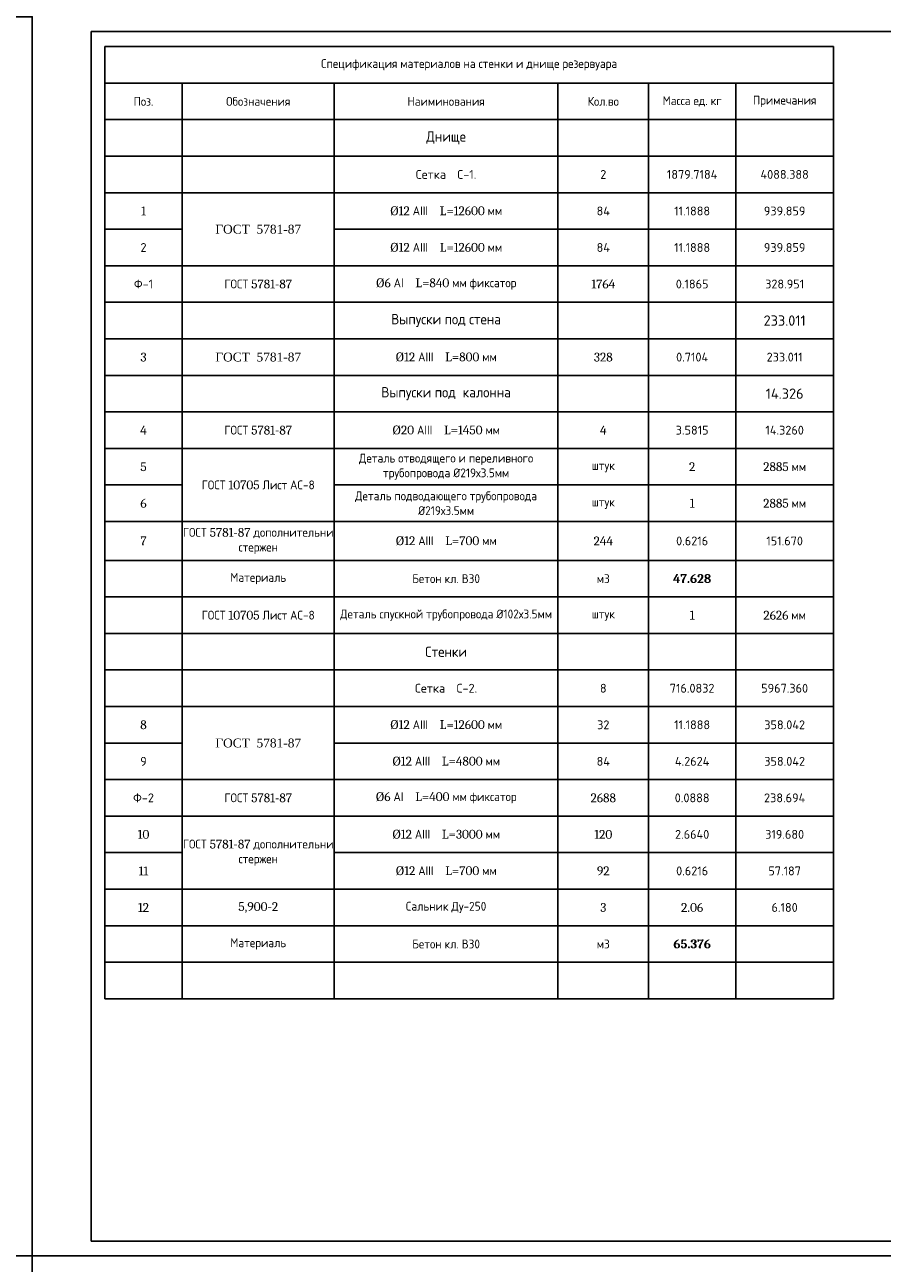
# Model space of a CAD drawing. Header units: millimetres. Extents: x -3143211 to -2549809, y 1060331 to 1341741.
# Tile 106 of 141: x -3057547 to -3028507, y 1244555 to 1286534. Entities that reach past the tile are written whole.
import ezdxf

# ---------------------------------------------------------------- set-up
doc = ezdxf.new("R2010")
doc.units = ezdxf.units.MM
for name, color, linetype in [('(002) Рамка', 7, 'Continuous'), ('размер', 34, 'Continuous'), ('шрифт', 1, 'Continuous')]:
    doc.layers.add(name, color=color, linetype=linetype)
doc.styles.get("Standard").update_dxf_attribs({"font": 'isocpeui.ttf'})

# ---------------------------------------------------------------- blocks, each defined once
blk = doc.blocks.new('*T138')
at = {"color": 0, "linetype": 'ByBlock', "lineweight": -2, "transparency": 16777216}
for p, q in [((0, 0), (24684, 0)), ((0, 0), (0, -32279)), ((24684, 0), (24684, -32279)), ((0, -1240), (24684, -1240)), ((2626, -1240), (2626, -32279)), ((7773, -1240), (7773, -32279)), ((15351, -1240), (15351, -32279)), ((18419, -1240), (18419, -32279)), ((21371, -1240), (21371, -32279)), ((0, -2479), (24684, -2479)), ((0, -3717), (24684, -3717)), ((0, -4955), (24684, -4955)), ((0, -6194), (2626, -6194)), ((7773, -6194), (24684, -6194)), ((0, -7432), (24684, -7432)), ((0, -8671), (24684, -8671)), ((0, -9909), (24684, -9909)), ((0, -11147), (24684, -11147)), ((0, -12386), (24684, -12386)), ((0, -13624), (24684, -13624)), ((0, -14862), (2626, -14862)), ((7773, -14862), (24684, -14862)), ((0, -16101), (24684, -16101)), ((0, -17418), (24684, -17418)), ((0, -18657), (24684, -18657)), ((0, -19895), (24684, -19895)), ((0, -21133), (24684, -21133)), ((0, -22372), (24684, -22372)), ((0, -23610), (2626, -23610)), ((7773, -23610), (24684, -23610)), ((0, -24848), (24684, -24848)), ((0, -26087), (24684, -26087)), ((0, -27325), (2626, -27325)), ((7773, -27325), (24684, -27325)), ((0, -28563), (24684, -28563)), ((0, -29802), (24684, -29802)), ((0, -31040), (24684, -31040)), ((0, -32279), (24684, -32279))]:
    blk.add_line(p, q, dxfattribs=at)
at = {"color": 0, "transparency": 16777216, "attachment_point": 5}
for s, insert, char_height, width in [('{\\fCambria|b0|i0|c204|p18;Спецификация материалов на стенки и днище резервуара}', (12342, -620), 300, 24680.98), ('{\\fCambria|b0|i0|c204|p18;Обозначения}', (5199, -1860), 300, 5143.49), ('{\\fCambria|b0|i0|c204|p18;Поз.}', (1313, -1860), 300, 2623.07), ('{\\fCambria|b0|i0|c204|p18;Наиминования}', (11562, -1860), 300, 7575.16), ('{\\fCambria|b0|i0|c204|p18;Кол.во}', (16885, -1860), 300, 3065.44), ('{\\fCambria|b0|i0|c204|p18;Масса ед. кг}', (19895, -1860), 300, 2949.27), ('{\\fCambria|b0|i0|c204|p18;Примечания}', (23028, -1860), 300, 3309.55), ('{\\fCambria|b1|i0|c204|p18;\\C256;Днище}', (11562, -3098), 350, 7575.16), ('{\\fISOCPEUR|b0|i0|c204|p34;\\C256;Сетка  С-1.}', (11562, -4336), 300, 7575.16), ('{\\fISOCPEUR|b0|i0|c204|p34;2}', (16885, -4336), 300, 3065.44), ('{\\fISOCPEUR|b0|i0|c204|p34;1879.7184}', (19895, -4336), 300, 2949.27), ('{\\fISOCPEUR|b0|i0|c204|p34;4088.388}', (23028, -4336), 300, 3309.55), ('{\\fCambria|b0|i0|c204|p18;1}', (1313, -5575), 300, 2623.07), ('{\\fCambria|b0|i0|c204|p18;%%C12 АIII    L=12600 мм}', (11562, -5575), 300, 7575.16), ('{\\fISOCPEUR|b0|i0|c204|p34;84}', (16885, -5575), 300, 3065.44), ('{\\fISOCPEUR|b0|i0|c204|p34;11.1888}', (19895, -5575), 300, 2949.27), ('{\\fISOCPEUR|b0|i0|c204|p34;939.859}', (23028, -5575), 300, 3309.55), ('{\\fTimes New Roman|b0|i0|c204|p18;\\C256;ГОСТ  5781-87}', (5199, -6194), 300, 5143.49), ('{\\fISOCPEUR|b0|i0|c204|p34;2}', (1313, -6813), 300, 2623.07), ('{\\fCambria|b0|i0|c204|p18;%%C12 АIII    L=12600 мм}', (11562, -6813), 300, 7575.16), ('{\\fISOCPEUR|b0|i0|c204|p34;84}', (16885, -6813), 300, 3065.44), ('{\\fISOCPEUR|b0|i0|c204|p34;11.1888}', (19895, -6813), 300, 2949.27), ('{\\fISOCPEUR|b0|i0|c204|p34;939.859}', (23028, -6813), 300, 3309.55), ('{\\fISOCPEUR|b0|i0|c204|p34;Ф-1}', (1313, -8051), 300, 2623.07), ('{\\fCambria|b0|i0|c204|p18;ГОСТ 5781-87}', (5199, -8051), 300, 5143.49), ('{\\fCambria|b0|i0|c204|p18;%%C6 АI    L=840 мм фиксатор}', (11562, -8051), 300, 7575.16), ('{\\fCambria|b0|i0|c204|p18;1764}', (16885, -8051), 300, 3065.44), ('{\\fISOCPEUR|b0|i0|c204|p34;0.1865}', (19895, -8051), 300, 2949.27), ('{\\fISOCPEUR|b0|i0|c204|p34;328.951}', (23028, -8051), 300, 3309.55), ('{\\fCambria|b1|i0|c204|p18;\\C256;Выпуски под стена }', (11562, -9290), 350, 7575.16), ('{\\fISOCPEUR|b1|i0|c204|p34;\\C256;233.011}', (23028, -9290), 350, 3309.55), ('{\\fCambria|b0|i0|c204|p18;3}', (1313, -10528), 300, 2623.07), ('{\\fTimes New Roman|b0|i0|c204|p18;\\C256;ГОСТ  5781-87}', (5199, -10528), 300, 5143.49), ('{\\fCambria|b0|i0|c204|p18;%%C12 АIII    L=800 мм}', (11562, -10528), 300, 7575.16), ('{\\fCambria|b0|i0|c204|p18;328}', (16885, -10528), 300, 3065.44), ('{\\fISOCPEUR|b0|i0|c204|p34;0.7104}', (19895, -10528), 300, 2949.27), ('{\\fISOCPEUR|b0|i0|c204|p34;233.011}', (23028, -10528), 300, 3309.55), ('{\\fCambria|b1|i0|c204|p18;\\C256;Выпуски под  калонна}', (11562, -11767), 350, 7575.16), ('{\\fISOCPEUR|b1|i0|c204|p34;\\C256;14.326}', (23028, -11767), 350, 3309.55), ('{\\fCambria|b0|i0|c204|p18;4}', (1313, -13005), 300, 2623.07), ('{\\fCambria|b0|i0|c204|p18;ГОСТ 5781-87}', (5199, -13005), 300, 5143.49), ('{\\fCambria|b0|i0|c204|p18;%%C20 АIII    L=1450 мм}', (11562, -13005), 300, 7575.16), ('{\\fCambria|b0|i0|c204|p18;4}', (16885, -13005), 300, 3065.44), ('{\\fISOCPEUR|b0|i0|c204|p34;3.5815}', (19895, -13005), 300, 2949.27), ('{\\fISOCPEUR|b0|i0|c204|p34;14.3260}', (23028, -13005), 300, 3309.55), ('{\\fCambria|b0|i0|c204|p18;Деталь отводящего и переливного трубопровода %%C219х3.5мм}', (11562, -14243), 300, 7575.16), ('{\\fCambria|b0|i0|c204|p18;5}', (1313, -14243), 300, 2623.07), ('{\\fCambria|b0|i0|c204|p18;штук}', (16885, -14243), 300, 3065.44), ('{\\fCambria|b0|i0|c204|p18;2}', (19895, -14243), 300, 2949.27), ('{\\fCambria|b0|i0|c204|p18;2885 мм}', (23028, -14243), 300, 3309.55), ('{\\fCambria|b0|i0|c204|p18;ГОСТ 10705 Лист АС-8}', (5199, -14862), 300, 5143.49), ('{\\fCambria|b0|i0|c204|p18;Деталь подводающего трубопровода %%C219х3.5мм}', (11562, -15482), 300, 7575.16), ('{\\fCambria|b0|i0|c204|p18;6}', (1313, -15482), 300, 2623.07), ('{\\fCambria|b0|i0|c204|p18;штук}', (16885, -15482), 300, 3065.44), ('{\\fCambria|b0|i0|c204|p18;1}', (19895, -15482), 300, 2949.27), ('{\\fCambria|b0|i0|c204|p18;2885 мм}', (23028, -15482), 300, 3309.55), ('{\\fCambria|b0|i0|c204|p18;ГОСТ 5781-87 дополнительни стержен}', (5199, -16759), 300, 5143.49), ('{\\fCambria|b0|i0|c204|p18;7}', (1313, -16759), 300, 2623.07), ('{\\fCambria|b0|i0|c204|p18;%%C12 АIII    L=700 мм}', (11562, -16759), 300, 7575.16), ('{\\fCambria|b0|i0|c204|p18;244}', (16885, -16759), 300, 3065.44), ('{\\fISOCPEUR|b0|i0|c204|p34;0.6216}', (19895, -16759), 300, 2949.27), ('{\\fISOCPEUR|b0|i0|c204|p34;151.670}', (23028, -16759), 300, 3309.55), ('{\\fCambria|b1|i0|c204|p18;\\C256;Материаль}', (5199, -18037), 300, 5143.49), ('{\\fCambria|b1|i0|c204|p18;\\C256;Бетон кл. В30}', (11562, -18037), 300, 7575.16), ('{\\fCambria|b1|i0|c204|p18;\\C256;м3}', (16885, -18037), 300, 3065.44), ('{\\fCambria|b1|i0|c204|p18;\\C256;47.628}', (19895, -18037), 300, 2949.27), ('{\\fCambria|b0|i0|c204|p18;Деталь спускной трубопровода %%C102х3.5мм}', (11562, -19276), 300, 7575.16), ('{\\fCambria|b0|i0|c204|p18;ГОСТ 10705 Лист АС-8}', (5199, -19276), 300, 5143.49), ('{\\fCambria|b0|i0|c204|p18;штук}', (16885, -19276), 300, 3065.44), ('{\\fCambria|b0|i0|c204|p18;1}', (19895, -19276), 300, 2949.27), ('{\\fCambria|b0|i0|c204|p18;2626 мм}', (23028, -19276), 300, 3309.55), ('{\\fCambria|b1|i0|c204|p18;\\C256;Стенки}', (11562, -20514), 350, 7575.16), ('{\\fISOCPEUR|b0|i0|c204|p34;\\C256;Сетка  С-2.}', (11562, -21752), 300, 7575.16), ('{\\fISOCPEUR|b0|i0|c204|p34;8}', (16885, -21752), 300, 3065.44), ('{\\fISOCPEUR|b0|i0|c204|p34;716.0832}', (19895, -21752), 300, 2949.27), ('{\\fISOCPEUR|b0|i0|c204|p34;5967.360}', (23028, -21752), 300, 3309.55), ('{\\fCambria|b0|i0|c204|p18;8}', (1313, -22991), 300, 2623.07), ('{\\fCambria|b0|i0|c204|p18;%%C12 АIII    L=12600 мм}', (11562, -22991), 300, 7575.16), ('{\\fISOCPEUR|b0|i0|c204|p34;32}', (16885, -22991), 300, 3065.44), ('{\\fISOCPEUR|b0|i0|c204|p34;11.1888}', (19895, -22991), 300, 2949.27), ('{\\fISOCPEUR|b0|i0|c204|p34;358.042}', (23028, -22991), 300, 3309.55), ('{\\fTimes New Roman|b0|i0|c204|p18;\\C256;ГОСТ  5781-87}', (5199, -23610), 300, 5143.49), ('{\\fISOCPEUR|b0|i0|c204|p34;9}', (1313, -24229), 300, 2623.07), ('{\\fCambria|b0|i0|c204|p18;%%C12 АIII    L=4800 мм}', (11562, -24229), 300, 7575.16), ('{\\fISOCPEUR|b0|i0|c204|p34;84}', (16885, -24229), 300, 3065.44), ('{\\fISOCPEUR|b0|i0|c204|p34;4.2624}', (19895, -24229), 300, 2949.27), ('{\\fISOCPEUR|b0|i0|c204|p34;358.042}', (23028, -24229), 300, 3309.55), ('{\\fISOCPEUR|b0|i0|c204|p34;Ф-2}', (1313, -25468), 300, 2623.07), ('{\\fCambria|b0|i0|c204|p18;ГОСТ 5781-87}', (5199, -25468), 300, 5143.49), ('{\\fCambria|b0|i0|c204|p18;%%C6 АI    L=400 мм фиксатор}', (11562, -25468), 300, 7575.16), ('{\\fCambria|b0|i0|c204|p18;2688}', (16885, -25468), 300, 3065.44), ('{\\fISOCPEUR|b0|i0|c204|p34;0.0888}', (19895, -25468), 300, 2949.27), ('{\\fISOCPEUR|b0|i0|c204|p34;238.694}', (23028, -25468), 300, 3309.55), ('{\\fCambria|b0|i0|c204|p18;10}', (1313, -26706), 300, 2623.07), ('{\\fCambria|b0|i0|c204|p18;%%C12 АIII    L=3000 мм}', (11562, -26706), 300, 7575.16), ('{\\fCambria|b0|i0|c204|p18;120}', (16885, -26706), 300, 3065.44), ('{\\fISOCPEUR|b0|i0|c204|p34;2.6640}', (19895, -26706), 300, 2949.27), ('{\\fISOCPEUR|b0|i0|c204|p34;319.680}', (23028, -26706), 300, 3309.55), ('{\\fCambria|b0|i0|c204|p18;ГОСТ 5781-87 дополнительни стержен}', (5199, -27325), 300, 5143.49), ('{\\fCambria|b0|i0|c204|p18;11}', (1313, -27944), 300, 2623.07), ('{\\fCambria|b0|i0|c204|p18;%%C12 АIII    L=700 мм}', (11562, -27944), 300, 7575.16), ('{\\fCambria|b0|i0|c204|p18;92}', (16885, -27944), 300, 3065.44), ('{\\fISOCPEUR|b0|i0|c204|p34;0.6216}', (19895, -27944), 300, 2949.27), ('{\\fISOCPEUR|b0|i0|c204|p34;57.187}', (23028, -27944), 300, 3309.55), ('{\\fCambria|b0|i0|c204|p18;12}', (1313, -29183), 300, 2623.07), ('{\\fCambria|b0|i0|c204|p18;5,900-2}', (5199, -29183), 300, 5143.49), ('{\\fCambria|b0|i0|c204|p18;Сальник Ду-250}', (11562, -29183), 300, 7575.16), ('{\\fCambria|b0|i0|c204|p18;3}', (16885, -29183), 300, 3065.44), ('{\\fCambria|b0|i0|c204|p18;2.06}', (19895, -29183), 300, 2949.27), ('{\\fISOCPEUR|b0|i0|c204|p34;6.180}', (23028, -29183), 300, 3309.55), ('{\\fCambria|b1|i0|c204|p18;\\C256;Материаль}', (5199, -30421), 300, 5143.49), ('{\\fCambria|b1|i0|c204|p18;\\C256;Бетон кл. В30}', (11562, -30421), 300, 7575.16), ('{\\fCambria|b1|i0|c204|p18;\\C256;м3}', (16885, -30421), 300, 3065.44), ('{\\fCambria|b1|i0|c204|p18;\\C256;65.376}', (19895, -30421), 300, 2949.27)]:
    blk.add_mtext(s, dxfattribs=dict(at, insert=insert, char_height=char_height, width=width))

msp = doc.modelspace()

# ---------------------------------------------------------------- linework, layer by layer
at = {"color": 0}
for p, q in [((-3057296.73173, 1244804.62022), (-3057296.73173, 1286804.62022)), ((-3055296.73173, 1286304.62022), (-2998396.73173, 1286304.62022)), ((-3055296.73173, 1245304.62022), (-3055296.73173, 1286304.62022)), ((-2998396.73173, 1245304.62022), (-3055296.73173, 1245304.62022)), ((-3116696.73173, 1244804.62022), (-3057296.73173, 1244804.62022)), ((-2997896.73173, 1244804.62022), (-3057296.73173, 1244804.62022)), ((-3057296.73173, 1244804.62022), (-3057296.73173, 1202804.62022))]:
    msp.add_line(p, q, dxfattribs=at)
at = {"color": 1}
msp.add_line((-2997896.73173, 1244804.62022), (-3057296.73173, 1244804.62022), dxfattribs=at)
msp.add_lwpolyline([(-3116696.73173, 1244804.62022), (-3057296.73173, 1244804.62022), (-3057296.73173, 1286804.62022), (-3116696.73173, 1286804.62022)], close=True)
at = {"color": 0}
msp.add_lwpolyline([(-3057296.73173, 1202804.62022), (-2997896.73173, 1202804.62022), (-2997896.73173, 1244804.62022), (-3057296.73173, 1244804.62022)], close=True, dxfattribs=at)

# ---------------------------------------------------------------- block references
msp.add_blockref('*T138', (-3054839.25158, 1285796.8243))

# ---------------------------------------------------------------- texts
at = {"layer": '(002) Рамка', "insert": (-3069699.28716, 1249534.63865), "char_height": 300, "width": 11750.9206449, "attachment_point": 1}
msp.add_mtext('\\pi96.71032;Surxondaryo viloyati “Termiz” EIZning Bandixon tumani filiali \\P\\pi1273.1876;uchun oqava suvi inshootini va tarmog’ini qurish.', dxfattribs=at)
at = {"attachment_point": 1}
for s, insert, char_height, width in [('\\pi16.5;{\\fISOCPEUR|b0|i0|c204|p34;\\LПлан днища резервуар с выпусками из \\P\\pi594;арматуры. План стен резервуар. }', (-3103667.16493, 1285582.26204), 300, 7383), ('\\pi481.11852;{\\fISOCPEUR|b0|i0|c204|p34;∅20 АIII    \\P\\pi281.11852;L=1450 мм}', (-3088865.39041, 1280752.72087), 250, 2087.237033)]:
    msp.add_mtext(s, dxfattribs=dict(at, insert=insert, char_height=char_height, width=width))
at = {"color": 0, "lineweight": 20, "insert": (-3068635.82668, 1246327.79107), "char_height": 250, "width": 5118.2533026, "attachment_point": 1}
msp.add_mtext('\\pi243.7;{\\C256;   План фундаментов. \\P\\pi1333;Сечение 1-1. }', dxfattribs=at)
at = {"layer": 'размер', "color": 0, "insert": (-3083856.07891, 1265328.58714), "char_height": 300, "width": 3744.2898568, "attachment_point": 1}
msp.add_mtext('\\pi1779.46288;{\\fTimes New Roman|b0|i0|c204|p18;7\\P\\pi146.55012;арматура Ø12 АШ\\P\\pi517.17016;шаг 200 мм по \\P\\pi875.56959;периметру}', dxfattribs=at)
at = {"layer": 'шрифт', "color": 0, "insert": (-3073014.8949, 1270782.59797), "char_height": 250, "width": 3877.7703677, "attachment_point": 1}
msp.add_mtext('\\pi4.58453;{\\fTimes New Roman|b0|i0|c204|p18;Подводящий тр-Ø219мм \\P\\pi67.1296;Отводящий тр- Ø219мм \\P\\pi1139.0474;отм -0.460}', dxfattribs=at)

doc.saveas('drawing.dxf')
